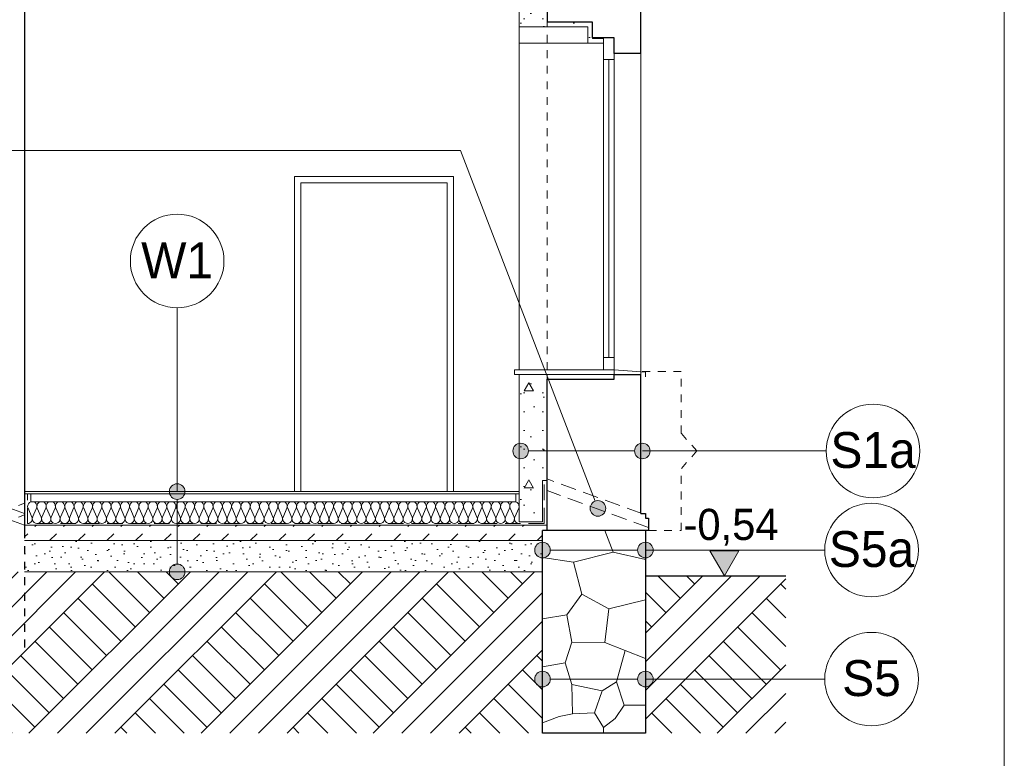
# Model space of a CAD drawing. Extents: x -396299 to -11759, y -15022 to 18278.
# Tile 69 of 205: x -227333 to -221022, y -5163 to -426. Entities that reach past the tile are written whole.
import ezdxf

# ---------------------------------------------------------------- set-up
doc = ezdxf.new("R2010")
doc.units = 0
doc.header["$MEASUREMENT"] = 0
doc.linetypes.add('Hidden Line', pattern=[100, 50, -50])
doc.linetypes.add('Krawędzie ukryte', pattern=[150, 100, -50])
for name, color, linetype in [('Arch ocieplenie', 7, 'Continuous'), ('Arch opisy', 7, 'Continuous'), ('Arch wymiary', 7, 'Continuous')]:
    doc.layers.add(name, color=color, linetype=linetype)
for name, color, linetype, lineweight in [('Arch ocieplenie_Nr_Pióra__21', 7, 'Continuous', 13), ('Arch opisy_Nr_Pióra__1', 7, 'Continuous', 25), ('Arch opisy_Nr_Pióra__21', 7, 'Continuous', 13), ('Arch stropy_Nr_Pióra__21', 7, 'Continuous', 13), ('Arch stropy_Nr_Pióra__6', 7, 'Continuous', 13), ('ARCH TABELA_Nr_Pióra__21', 7, 'Continuous', 13), ('Arch wymiary_Nr_Pióra__21', 7, 'Continuous', 13), ('INWENT TEREN_Nr_Pióra__1', 7, 'Continuous', 25), ('INWENT. DRZWI_Nr_Pióra__21', 7, 'Continuous', 13), ('INWENT. OKNA_Nr_Pióra__21', 7, 'Continuous', 13), ('INWENT.ŚCIANY_Nr_Pióra__1', 7, 'Continuous', 25), ('INWENT.ŚCIANY_Nr_Pióra__21', 7, 'Continuous', 13)]:
    doc.layers.add(name, color=color, linetype=linetype, lineweight=lineweight)
for name, color, linetype, lineweight, true_color in [('Arch ocieplenie_Nr_Pióra__9', 7, 'Continuous', 13, 0x3dad99), ('Arch opisy_Nr_Pióra__3', 7, 'Continuous', 20, 0xff6600), ('Arch wyburzenia_Nr_Pióra__2', 7, 'Continuous', 13, 0x7f7f7f), ('arch wypelnienia_Nr_Pióra__2', 7, 'Continuous', 13, 0x7f7f7f), ('INWENT.ŚCIANY_Nr_Pióra__2', 7, 'Continuous', 13, 0x7f7f7f)]:
    doc.layers.add(name, color=color, linetype=linetype, lineweight=lineweight, true_color=true_color)
doc.styles.add('GENERATED_STYLE_1', font='txt')
doc.styles.add('GENERATED_STYLE_3', font='txt')
pattern_1 = [(45, (0, 0), (-275.77163, 275.77163), []), (45, (-91.9, 91.9), (-551.5433, 551.5433), []), (45, (-183.85, 183.85), (-551.5433, 551.5433), []), (135, (-275.77, 275.77), (91.92388, 91.92388), [390, -390])]
pattern_2 = [(0, (0, 0), (0, 623.5383), [60, -300]), (0, (180, 311.8), (0, 623.5383), [60, -300]), (60, (0, 0), (-540, 311.7692), [60, -300]), (60, (360, 0), (-540, 311.7692), [60, -300]), (120, (60, 0), (540, 311.7692), [60, -300]), (120, (420, 0), (540, 311.7692), [60, -300]), (0, (0, 60), (0, 120.000005), [0, -120.000005, 0, -180.00001]), (45, (60, 60), (-84.85282, 84.85282), [0, -90.000004, 0, -150.000006])]

# ---------------------------------------------------------------- blocks, each defined once
blk = doc.blocks.new('Ściana_11', base_point=(-223661.9, -471.8))
at = {"layer": 'Arch ocieplenie_Nr_Pióra__21', "linetype": 'Continuous'}
h = blk.add_hatch(dxfattribs=at)
h.set_pattern_fill('Structural_Concrete', color=256, style=0, pattern_type=2)
h.set_pattern_definition(pattern_2)
h.paths.add_polyline_path([(-223691.9, -471.8), (-223691.9, -576.7), (-223661.9, -546.7), (-223661.9, -441.8)], flags=0)
for p, q in [((-223691.9, -471.8), (-223691.9, -576.7)), ((-223661.9, -546.7), (-223661.9, -441.8))]:
    blk.add_line(p, q, dxfattribs=at)
blk = doc.blocks.new('Ściana_12', base_point=(-224131.9, -471.8))
at = {"layer": 'Arch ocieplenie_Nr_Pióra__21', "linetype": 'Continuous'}
h = blk.add_hatch(dxfattribs=at)
h.set_pattern_fill('Structural_Concrete', color=256, style=0, pattern_type=2)
h.set_pattern_definition(pattern_2)
h.paths.add_polyline_path([(-224131.9, -471.8), (-223691.9, -471.8), (-223661.9, -441.8), (-223951.9, -441.8)], flags=0)
for p, q in [((-224131.9, -471.8), (-223691.9, -471.8)), ((-223661.9, -441.8), (-223951.9, -441.8))]:
    blk.add_line(p, q, dxfattribs=at)
blk = doc.blocks.new('Ściana_13', base_point=(-223661.9, -576.7))
at = {"layer": 'Arch ocieplenie_Nr_Pióra__21', "linetype": 'Continuous'}
h = blk.add_hatch(dxfattribs=at)
h.set_pattern_fill('Structural_Concrete', color=256, style=0, pattern_type=2)
h.set_pattern_definition(pattern_2)
h.paths.add_polyline_path([(-223691.9, -576.7), (-223591.9, -576.7), (-223591.9, -546.7), (-223661.9, -546.7)], flags=0)
for p, q in [((-223591.9, -546.7), (-223661.9, -546.7)), ((-223591.9, -576.7), (-223591.9, -546.7)), ((-223691.9, -576.7), (-223591.9, -576.7))]:
    blk.add_line(p, q, dxfattribs=at)
blk = doc.blocks.new('Ściana_14', base_point=(-224131.9, 343.2))
at = {"layer": 'Arch ocieplenie_Nr_Pióra__21', "linetype": 'Continuous'}
h = blk.add_hatch(dxfattribs=at)
h.set_pattern_fill('Structural_Concrete', color=256, style=0, pattern_type=2)
h.set_pattern_definition(pattern_2)
h.paths.add_polyline_path([(-224131.9, 303.2), (-224131.9, -471.8), (-223951.9, -441.8), (-223951.9, 303.2)], flags=0)
for p, q in [((-224131.9, 303.2), (-224131.9, -471.8)), ((-223951.9, -441.8), (-223951.9, 303.2))]:
    blk.add_line(p, q, dxfattribs=at)
blk = doc.blocks.new('Ściana_16', base_point=(-223521.9, -2731.8))
at = {"layer": 'Arch ocieplenie_Nr_Pióra__21', "linetype": 'Continuous'}
h = blk.add_hatch(dxfattribs=at)
h.set_pattern_fill('Structural_Concrete', color=256, style=0, pattern_type=2)
h.set_pattern_definition(pattern_2)
h.paths.add_polyline_path([(-223521.9, -2701.8), (-223951.9, -2701.8), (-223951.9, -2731.8), (-223521.9, -2731.8)], flags=0)
for p, q in [((-223521.9, -2701.8), (-223951.9, -2701.8)), ((-223951.9, -2701.8), (-223951.9, -2731.8)), ((-223521.9, -2731.8), (-223521.9, -2701.8)), ((-223951.9, -2731.8), (-223521.9, -2731.8))]:
    blk.add_line(p, q, dxfattribs=at)
blk = doc.blocks.new('Ściana_17', base_point=(-224131.9, -2701.8))
at = {"layer": 'Arch ocieplenie_Nr_Pióra__21', "linetype": 'Continuous'}
h = blk.add_hatch(dxfattribs=at)
h.set_pattern_fill('Structural_Concrete', color=256, style=0, pattern_type=2)
h.set_pattern_definition(pattern_2)
h.paths.add_polyline_path([(-224131.9, -2701.8), (-224131.9, -3380.3), (-223951.9, -3380.3), (-223951.9, -2701.8)], flags=0)
for p, q in [((-224131.9, -2701.8), (-224131.9, -3380.3)), ((-223951.9, -2701.8), (-224131.9, -2701.8)), ((-223951.9, -3380.3), (-223951.9, -2701.8)), ((-223981.9, -3380.3), (-223951.9, -3380.3))]:
    blk.add_line(p, q, dxfattribs=at)
blk = doc.blocks.new('Ściana_18', base_point=(-224131.9, -3380.3))
at = {"layer": 'Arch ocieplenie_Nr_Pióra__21', "linetype": 'Continuous'}
h = blk.add_hatch(dxfattribs=at)
h.set_pattern_fill('Structural_Concrete', color=256, style=0, pattern_type=2)
h.set_pattern_definition(pattern_2)
h.paths.add_polyline_path([(-224131.9, -3380.3), (-224131.9, -3646.8), (-223981.9, -3646.8), (-223981.9, -3380.3)], flags=0)
for p, q in [((-224131.9, -3380.3), (-224131.9, -3646.8)), ((-223981.9, -3646.8), (-223981.9, -3380.3)), ((-224131.9, -3646.8), (-223981.9, -3646.8))]:
    blk.add_line(p, q, dxfattribs=at)
blk = doc.blocks.new('Izolacja cieplna 14_101', base_point=(-224131.9, -3656.8))
at = {"layer": 'Arch ocieplenie_Nr_Pióra__9', "linetype": 'Continuous'}
for p, q in [((-227254.7, -3615.1), (-227279.4, -3558.5)), ((-227224.9, -3558.5), (-227249.7, -3615.1)), ((-227195.2, -3615.1), (-227219.9, -3558.5)), ((-227165.5, -3558.5), (-227190.2, -3615.1)), ((-227135.8, -3615.1), (-227160.5, -3558.5)), ((-227106.1, -3558.5), (-227130.8, -3615.1)), ((-227076.4, -3615.1), (-227101.1, -3558.5)), ((-227046.6, -3558.5), (-227071.4, -3615.1)), ((-227016.9, -3615.1), (-227041.6, -3558.5)), ((-226987.2, -3558.5), (-227011.9, -3615.1)), ((-226957.5, -3615.1), (-226982.2, -3558.5)), ((-226927.8, -3558.5), (-226952.5, -3615.1)), ((-226898.1, -3615.1), (-226922.8, -3558.5)), ((-226868.3, -3558.5), (-226893.1, -3615.1)), ((-226838.6, -3615.1), (-226863.3, -3558.5)), ((-226808.9, -3558.5), (-226833.6, -3615.1)), ((-226779.2, -3615.1), (-226803.9, -3558.5)), ((-226749.5, -3558.5), (-226774.2, -3615.1)), ((-226719.8, -3615.1), (-226744.5, -3558.5)), ((-226690, -3558.5), (-226714.8, -3615.1)), ((-226660.3, -3615.1), (-226685, -3558.5)), ((-226630.6, -3558.5), (-226655.3, -3615.1)), ((-226600.9, -3615.1), (-226625.6, -3558.5)), ((-226571.2, -3558.5), (-226595.9, -3615.1)), ((-226541.5, -3615.1), (-226566.2, -3558.5)), ((-226511.7, -3558.5), (-226536.5, -3615.1)), ((-226482, -3615.1), (-226506.7, -3558.5)), ((-226452.3, -3558.5), (-226477, -3615.1)), ((-226422.6, -3615.1), (-226447.3, -3558.5)), ((-226392.9, -3558.5), (-226417.6, -3615.1)), ((-226363.1, -3615.1), (-226387.9, -3558.5)), ((-226333.4, -3558.5), (-226358.2, -3615.1)), ((-226303.7, -3615.1), (-226328.4, -3558.5)), ((-226274, -3558.5), (-226298.7, -3615.1)), ((-226244.3, -3615.1), (-226269, -3558.5)), ((-226214.6, -3558.5), (-226239.3, -3615.1)), ((-226184.8, -3615.1), (-226209.6, -3558.5)), ((-226155.1, -3558.5), (-226179.9, -3615.1)), ((-226125.4, -3615.1), (-226150.1, -3558.5)), ((-226095.7, -3558.5), (-226120.4, -3615.1)), ((-226066, -3615.1), (-226090.7, -3558.5)), ((-226036.3, -3558.5), (-226061, -3615.1)), ((-226006.5, -3615.1), (-226031.3, -3558.5)), ((-225976.8, -3558.5), (-226001.6, -3615.1)), ((-225947.1, -3615.1), (-225971.8, -3558.5)), ((-225917.4, -3558.5), (-225942.1, -3615.1)), ((-225887.7, -3615.1), (-225912.4, -3558.5)), ((-225858, -3558.5), (-225882.7, -3615.1)), ((-225828.2, -3615.1), (-225853, -3558.5)), ((-225798.5, -3558.5), (-225823.3, -3615.1)), ((-225768.8, -3615.1), (-225793.5, -3558.5)), ((-225739.1, -3558.5), (-225763.8, -3615.1)), ((-225709.4, -3615.1), (-225734.1, -3558.5)), ((-225679.7, -3558.5), (-225704.4, -3615.1)), ((-225649.9, -3615.1), (-225674.7, -3558.5)), ((-225620.2, -3558.5), (-225644.9, -3615.1)), ((-225590.5, -3615.1), (-225615.2, -3558.5)), ((-225560.8, -3558.5), (-225585.5, -3615.1)), ((-225531.1, -3615.1), (-225555.8, -3558.5)), ((-225501.4, -3558.5), (-225526.1, -3615.1)), ((-225471.6, -3615.1), (-225496.4, -3558.5)), ((-225441.9, -3558.5), (-225466.6, -3615.1)), ((-225412.2, -3615.1), (-225436.9, -3558.5)), ((-225382.5, -3558.5), (-225407.2, -3615.1)), ((-225352.8, -3615.1), (-225377.5, -3558.5)), ((-225323.1, -3558.5), (-225347.8, -3615.1)), ((-225293.3, -3615.1), (-225318.1, -3558.5)), ((-225263.6, -3558.5), (-225288.3, -3615.1)), ((-225233.9, -3615.1), (-225258.6, -3558.5)), ((-225204.2, -3558.5), (-225228.9, -3615.1)), ((-225174.5, -3615.1), (-225199.2, -3558.5)), ((-225144.8, -3558.5), (-225169.5, -3615.1)), ((-225115, -3615.1), (-225139.8, -3558.5)), ((-225085.3, -3558.5), (-225110, -3615.1)), ((-225055.6, -3615.1), (-225080.3, -3558.5)), ((-225025.9, -3558.5), (-225050.6, -3615.1)), ((-224996.2, -3615.1), (-225020.9, -3558.5)), ((-224966.5, -3558.5), (-224991.2, -3615.1)), ((-224936.7, -3615.1), (-224961.5, -3558.5)), ((-224907, -3558.5), (-224931.7, -3615.1)), ((-224877.3, -3615.1), (-224902, -3558.5)), ((-224847.6, -3558.5), (-224872.3, -3615.1)), ((-224817.9, -3615.1), (-224842.6, -3558.5)), ((-224788.1, -3558.5), (-224812.9, -3615.1)), ((-224758.4, -3615.1), (-224783.2, -3558.5)), ((-224728.7, -3558.5), (-224753.4, -3615.1)), ((-224699, -3615.1), (-224723.7, -3558.5)), ((-224669.3, -3558.5), (-224694, -3615.1)), ((-224639.6, -3615.1), (-224664.3, -3558.5)), ((-224609.8, -3558.5), (-224634.6, -3615.1)), ((-224580.1, -3615.1), (-224604.9, -3558.5)), ((-224550.4, -3558.5), (-224575.1, -3615.1)), ((-224520.7, -3615.1), (-224545.4, -3558.5)), ((-224491, -3558.5), (-224515.7, -3615.1)), ((-224461.3, -3615.1), (-224486, -3558.5)), ((-224431.5, -3558.5), (-224456.3, -3615.1)), ((-224401.8, -3615.1), (-224426.6, -3558.5)), ((-224372.1, -3558.5), (-224396.8, -3615.1)), ((-224342.4, -3615.1), (-224367.1, -3558.5)), ((-224312.7, -3558.5), (-224337.4, -3615.1)), ((-224283, -3615.1), (-224307.7, -3558.5)), ((-224253.2, -3558.5), (-224278, -3615.1)), ((-224223.5, -3615.1), (-224248.2, -3558.5)), ((-224193.8, -3558.5), (-224218.5, -3615.1)), ((-224164.1, -3615.1), (-224188.8, -3558.5)), ((-224134.4, -3558.5), (-224159.1, -3615.1))]:
    blk.add_line(p, q, dxfattribs=at)
for centre, start_param, end_param in [((-227252.2, -3546.6), 1.158003, 5.125183), ((-227192.7, -3546.6), 1.158003, 5.125183), ((-227133.3, -3546.6), 1.158003, 5.125183), ((-227073.9, -3546.6), 1.158003, 5.125183), ((-227014.4, -3546.6), 1.158003, 5.125183), ((-226955, -3546.6), 1.158003, 5.125183), ((-226895.6, -3546.6), 1.158003, 5.125183), ((-226836.1, -3546.6), 1.158003, 5.125183), ((-226776.7, -3546.6), 1.158003, 5.125183), ((-226717.3, -3546.6), 1.158003, 5.125183), ((-226657.8, -3546.6), 1.158003, 5.125183), ((-226598.4, -3546.6), 1.158003, 5.125183), ((-226539, -3546.6), 1.158003, 5.125183), ((-226479.5, -3546.6), 1.158003, 5.125183), ((-226420.1, -3546.6), 1.158003, 5.125183), ((-226360.7, -3546.6), 1.158003, 5.125183), ((-226301.2, -3546.6), 1.158003, 5.125183), ((-226241.8, -3546.6), 1.158003, 5.125183), ((-226182.4, -3546.6), 1.158003, 5.125183), ((-226122.9, -3546.6), 1.158003, 5.125183), ((-226063.5, -3546.6), 1.158003, 5.125183), ((-226004, -3546.6), 1.158003, 5.125183), ((-225944.6, -3546.6), 1.158003, 5.125183), ((-225885.2, -3546.6), 1.158003, 5.125183), ((-225825.7, -3546.6), 1.158003, 5.125183), ((-225766.3, -3546.6), 1.158003, 5.125183), ((-225706.9, -3546.6), 1.158003, 5.125183), ((-225647.4, -3546.6), 1.158003, 5.125183), ((-225588, -3546.6), 1.158003, 5.125183), ((-225528.6, -3546.6), 1.158003, 5.125183), ((-225469.1, -3546.6), 1.158003, 5.125183), ((-225409.7, -3546.6), 1.158003, 5.125183), ((-225350.3, -3546.6), 1.158003, 5.125183), ((-225290.8, -3546.6), 1.158003, 5.125183), ((-225231.4, -3546.6), 1.158003, 5.125183), ((-225172, -3546.6), 1.158003, 5.125183), ((-225112.5, -3546.6), 1.158003, 5.125183), ((-225053.1, -3546.6), 1.158003, 5.125183), ((-224993.7, -3546.6), 1.158003, 5.125183), ((-224934.2, -3546.6), 1.158003, 5.125183), ((-224874.8, -3546.6), 1.158003, 5.125183), ((-224815.4, -3546.6), 1.158003, 5.125183), ((-224755.9, -3546.6), 1.158003, 5.125183), ((-224696.5, -3546.6), 1.158003, 5.125183), ((-224637.1, -3546.6), 1.158003, 5.125183), ((-224577.6, -3546.6), 1.158003, 5.125183), ((-224518.2, -3546.6), 1.158003, 5.125183), ((-224458.8, -3546.6), 1.158003, 5.125183), ((-224399.3, -3546.6), 1.158003, 5.125183), ((-224339.9, -3546.6), 1.158003, 5.125183), ((-224280.5, -3546.6), 1.158003, 5.125183), ((-224221, -3546.6), 1.158003, 5.125183), ((-224161.6, -3546.6), 1.158003, 5.125183), ((-227281.9, -3627), 0, 1.983589), ((-227222.4, -3627), 4.299595, 8.266774), ((-227163, -3627), 4.299595, 8.266774), ((-227103.6, -3627), 4.299595, 8.266774), ((-227044.1, -3627), 4.299595, 8.266774), ((-226984.7, -3627), 4.299595, 8.266774), ((-226925.3, -3627), 4.299595, 8.266774), ((-226865.8, -3627), 4.299595, 8.266774), ((-226806.4, -3627), 4.299595, 8.266774), ((-226747, -3627), 4.299595, 8.266774), ((-226687.5, -3627), 4.299595, 8.266774), ((-226628.1, -3627), 4.299595, 8.266774), ((-226568.7, -3627), 4.299595, 8.266774), ((-226509.2, -3627), 4.299595, 8.266774), ((-226449.8, -3627), 4.299595, 8.266774), ((-226390.4, -3627), 4.299595, 8.266774), ((-226330.9, -3627), 4.299595, 8.266774), ((-226271.5, -3627), 4.299595, 8.266774), ((-226212.1, -3627), 4.299595, 8.266774), ((-226152.6, -3627), 4.299595, 8.266774), ((-226093.2, -3627), 4.299595, 8.266774), ((-226033.8, -3627), 4.299595, 8.266774), ((-225974.3, -3627), 4.299595, 8.266774), ((-225914.9, -3627), 4.299595, 8.266774), ((-225855.5, -3627), 4.299595, 8.266774), ((-225796, -3627), 4.299595, 8.266774), ((-225736.6, -3627), 4.299595, 8.266774), ((-225677.2, -3627), 4.299595, 8.266774), ((-225617.7, -3627), 4.299595, 8.266774), ((-225558.3, -3627), 4.299595, 8.266774), ((-225498.9, -3627), 4.299595, 8.266774), ((-225439.4, -3627), 4.299595, 8.266774), ((-225380, -3627), 4.299595, 8.266774), ((-225320.6, -3627), 4.299595, 8.266774), ((-225261.1, -3627), 4.299595, 8.266774), ((-225201.7, -3627), 4.299595, 8.266774), ((-225142.3, -3627), 4.299595, 8.266774), ((-225082.8, -3627), 4.299595, 8.266774), ((-225023.4, -3627), 4.299595, 8.266774), ((-224964, -3627), 4.299595, 8.266774), ((-224904.5, -3627), 4.299595, 8.266774), ((-224845.1, -3627), 4.299595, 8.266774), ((-224785.7, -3627), 4.299595, 8.266774), ((-224726.2, -3627), 4.299595, 8.266774), ((-224666.8, -3627), 4.299595, 8.266774), ((-224607.3, -3627), 4.299595, 8.266774), ((-224547.9, -3627), 4.299595, 8.266774), ((-224488.5, -3627), 4.299595, 8.266774), ((-224429, -3627), 4.299595, 8.266774), ((-224369.6, -3627), 4.299595, 8.266774), ((-224310.2, -3627), 4.299595, 8.266774), ((-224250.7, -3627), 4.299595, 8.266774), ((-224191.3, -3627), 4.299595, 8.266774), ((-224131.9, -3627), 4.299596, 6.283185)]:
    blk.add_ellipse(centre, major_axis=(0, -29.8), ratio=0.998055, start_param=start_param, end_param=end_param, dxfattribs=at)
blk = doc.blocks.new('Linia_33', base_point=(-224121.9, -3191.8))
at = {"layer": 'Arch opisy_Nr_Pióra__21', "linetype": 'Continuous'}
for points in [[(-224071.9, -3191.8), (-224075.7, -3172.7), (-224086.5, -3156.5), (-224102.7, -3145.6), (-224121.9, -3141.8), (-224141, -3145.6), (-224157.2, -3156.5), (-224168.1, -3172.7), (-224171.9, -3191.8), (-224168.1, -3211), (-224157.2, -3227.2), (-224141, -3238), (-224121.9, -3241.8), (-224102.7, -3238), (-224086.5, -3227.2), (-224075.7, -3211)], [(-223291.9, -3191.8), (-223295.7, -3172.7), (-223306.5, -3156.5), (-223322.7, -3145.6), (-223341.9, -3141.8), (-223361, -3145.6), (-223377.2, -3156.5), (-223388.1, -3172.7), (-223391.9, -3191.8), (-223388.1, -3211), (-223377.2, -3227.2), (-223361, -3238), (-223341.9, -3241.8), (-223322.7, -3238), (-223306.5, -3227.2), (-223295.7, -3211)]]:
    blk.add_hatch(color=256, dxfattribs=at).paths.add_polyline_path(points, flags=0)
blk.add_line((-224071.9, -3191.8), (-223391.9, -3191.8), dxfattribs=at)
for centre in [(-224121.9, -3191.8), (-223341.9, -3191.8)]:
    blk.add_circle(centre, 50, dxfattribs=at)
blk = doc.blocks.new('Linia_34', base_point=(-223341.9, -3191.8))
at = {"layer": 'Arch opisy_Nr_Pióra__21', "linetype": 'Continuous'}
blk.add_line((-223341.9, -3191.8), (-222162.9, -3191.8), dxfattribs=at)
blk.add_circle((-221862.9, -3191.8), 300, dxfattribs=at)
blk = doc.blocks.new('Linia_71', base_point=(-226323.6, -3966.8))
at = {"layer": 'Arch opisy_Nr_Pióra__21', "linetype": 'Continuous'}
for points in [[(-226273.6, -3451.8), (-226277.4, -3432.7), (-226288.3, -3416.5), (-226304.5, -3405.6), (-226323.6, -3401.8), (-226342.7, -3405.6), (-226359, -3416.5), (-226369.8, -3432.7), (-226373.6, -3451.8), (-226369.8, -3471), (-226359, -3487.2), (-226342.7, -3498), (-226323.6, -3501.8), (-226304.5, -3498), (-226288.3, -3487.2), (-226277.4, -3471)], [(-226273.6, -3966.8), (-226277.4, -3947.7), (-226288.3, -3931.5), (-226304.5, -3920.6), (-226323.6, -3916.8), (-226342.7, -3920.6), (-226359, -3931.5), (-226369.8, -3947.7), (-226373.6, -3966.8), (-226369.8, -3986), (-226359, -4002.2), (-226342.7, -4013), (-226323.6, -4016.8), (-226304.5, -4013), (-226288.3, -4002.2), (-226277.4, -3986)]]:
    blk.add_hatch(color=256, dxfattribs=at).paths.add_polyline_path(points, flags=0)
blk.add_line((-226323.6, -3916.8), (-226323.6, -3501.8), dxfattribs=at)
for centre in [(-226323.6, -3451.8), (-226323.6, -3966.8)]:
    blk.add_circle(centre, 50, dxfattribs=at)
blk = doc.blocks.new('Linia_72', base_point=(-226323.6, -3451.8))
at = {"layer": 'Arch opisy_Nr_Pióra__21', "linetype": 'Continuous'}
blk.add_line((-226323.6, -3451.8), (-226323.6, -2272.8), dxfattribs=at)
blk.add_circle((-226323.6, -1972.8), 300, dxfattribs=at)
blk = doc.blocks.new('Linia_95', base_point=(-223981.9, -4654.8))
at = {"layer": 'Arch opisy_Nr_Pióra__21', "linetype": 'Continuous'}
for points in [[(-223931.9, -4654.8), (-223935.7, -4635.7), (-223946.5, -4619.5), (-223962.7, -4608.6), (-223981.9, -4604.8), (-224001, -4608.6), (-224017.2, -4619.5), (-224028.1, -4635.7), (-224031.9, -4654.8), (-224028.1, -4673.9), (-224017.2, -4690.2), (-224001, -4701), (-223981.9, -4704.8), (-223962.7, -4701), (-223946.5, -4690.2), (-223935.7, -4673.9)], [(-223271.9, -4654.8), (-223275.7, -4635.7), (-223286.5, -4619.5), (-223302.7, -4608.6), (-223321.9, -4604.8), (-223341, -4608.6), (-223357.2, -4619.5), (-223368.1, -4635.7), (-223371.9, -4654.8), (-223368.1, -4673.9), (-223357.2, -4690.2), (-223341, -4701), (-223321.9, -4704.8), (-223302.7, -4701), (-223286.5, -4690.2), (-223275.7, -4673.9)]]:
    blk.add_hatch(color=256, dxfattribs=at).paths.add_polyline_path(points, flags=0)
blk.add_line((-223931.9, -4654.8), (-223371.9, -4654.8), dxfattribs=at)
for centre in [(-223981.9, -4654.8), (-223321.9, -4654.8)]:
    blk.add_circle(centre, 50, dxfattribs=at)
blk = doc.blocks.new('Linia_96', base_point=(-223321.9, -4654.8))
at = {"layer": 'Arch opisy_Nr_Pióra__21', "linetype": 'Continuous'}
blk.add_line((-223321.9, -4654.8), (-222172.9, -4654.8), dxfattribs=at)
blk.add_circle((-221872.9, -4654.8), 300, dxfattribs=at)
blk = doc.blocks.new('Linia_118', base_point=(-223981.9, -3827.1))
at = {"layer": 'Arch opisy_Nr_Pióra__21', "linetype": 'Continuous'}
for points in [[(-223931.9, -3827.1), (-223935.7, -3808), (-223946.5, -3791.8), (-223962.7, -3780.9), (-223981.9, -3777.1), (-224001, -3780.9), (-224017.2, -3791.8), (-224028.1, -3808), (-224031.9, -3827.1), (-224028.1, -3846.3), (-224017.2, -3862.5), (-224001, -3873.3), (-223981.9, -3877.1), (-223962.7, -3873.3), (-223946.5, -3862.5), (-223935.7, -3846.3)], [(-223271.9, -3827.1), (-223275.7, -3808), (-223286.5, -3791.8), (-223302.7, -3780.9), (-223321.9, -3777.1), (-223341, -3780.9), (-223357.2, -3791.8), (-223368.1, -3808), (-223371.9, -3827.1), (-223368.1, -3846.3), (-223357.2, -3862.5), (-223341, -3873.3), (-223321.9, -3877.1), (-223302.7, -3873.3), (-223286.5, -3862.5), (-223275.7, -3846.3)]]:
    blk.add_hatch(color=256, dxfattribs=at).paths.add_polyline_path(points, flags=0)
blk.add_line((-223931.9, -3827.1), (-223371.9, -3827.1), dxfattribs=at)
for centre in [(-223981.9, -3827.1), (-223321.9, -3827.1)]:
    blk.add_circle(centre, 50, dxfattribs=at)
blk = doc.blocks.new('Linia_119', base_point=(-223321.9, -3827.1))
at = {"layer": 'Arch opisy_Nr_Pióra__21', "linetype": 'Continuous'}
blk.add_line((-223321.9, -3827.1), (-222172.9, -3827.1), dxfattribs=at)
blk.add_circle((-221872.9, -3827.1), 300, dxfattribs=at)
blk = doc.blocks.new('Wymiary_10', base_point=(-222815.6, -3991.8))
at = {"layer": 'Arch wymiary_Nr_Pióra__21', "linetype": 'Continuous'}
blk.add_hatch(color=256, dxfattribs=at).paths.add_polyline_path([(-222815.6, -3991.8), (-222908.4, -3831.8), (-222722.8, -3831.8)], flags=0)
for p, q in [((-222815.6, -3991.8), (-222908.4, -3831.8)), ((-222908.4, -3831.8), (-222722.8, -3831.8)), ((-222722.8, -3831.8), (-222815.6, -3991.8)), ((-222815.6, -3991.8), (-222935.6, -3991.8)), ((-222815.6, -3991.8), (-222695.6, -3991.8))]:
    blk.add_line(p, q, dxfattribs=at)
at = {"layer": 'Arch wymiary_Nr_Pióra__21', "insert": (-223078.2, -3799.8), "char_height": 200, "attachment_point": 7, "style": 'GENERATED_STYLE_1'}
blk.add_mtext('{-0,54}', dxfattribs=at)
blk = doc.blocks.new('Linia_203', base_point=(-223626.9, -3560))
at = {"layer": 'Arch opisy_Nr_Pióra__3', "linetype": 'Continuous'}
blk.add_hatch(color=256, dxfattribs=at).paths.add_polyline_path([(-223576.9, -3560), (-223580.7, -3540.9), (-223591.5, -3524.7), (-223607.7, -3513.8), (-223626.9, -3510), (-223646, -3513.8), (-223662.2, -3524.7), (-223673.1, -3540.9), (-223676.9, -3560), (-223673.1, -3579.2), (-223662.2, -3595.4), (-223646, -3606.2), (-223626.9, -3610), (-223607.7, -3606.2), (-223591.5, -3595.4), (-223580.7, -3579.2)], flags=0)
blk.add_line((-223644.8, -3513.3), (-224508.1, -1264.1), dxfattribs=at)
blk.add_circle((-223626.9, -3560), 50, dxfattribs=at)

msp = doc.modelspace()

# ---------------------------------------------------------------- hatches: boundary and pattern name
at = {"layer": 'Arch wyburzenia_Nr_Pióra__2', "linetype": 'Continuous'}
h = msp.add_hatch(dxfattribs=at)
h.set_pattern_fill('Dashed', color=256, style=0, pattern_type=2)
h.set_pattern_definition([(45, (0, 0), (-183.84776, 183.84776), [195, -65]), (45, (1e-14, 183.85), (-183.84776, 183.84776), [195, -65])])
h.paths.add_polyline_path([(-223951.9, -3666.8), (-223951.9, -3701.8), (-223981.9, -3701.8), (-223981.9, -3766.8), (-227301.9, -3766.8), (-227301.9, -3666.8), (-223981.9, -3666.8)], flags=0)
at = {"layer": 'arch wypelnienia_Nr_Pióra__2', "linetype": 'Continuous'}
h = msp.add_hatch(dxfattribs=at)
h.set_pattern_fill('Cut_Stone', color=256, style=0, pattern_type=2)
h.set_pattern_definition([(45, (0, 200), (-63.63961, 63.63961), [0, -60, 0, -90]), (110, (200, 200), (84.572336, 30.781813), [0, -44, 0, -76])])
h.paths.add_polyline_path([(-227301.9, -3766.8), (-227301.9, -3966.8), (-223981.9, -3966.8), (-223981.9, -3766.8)], flags=0)
h = msp.add_hatch(dxfattribs=at)
h.set_pattern_fill('Earth', color=256, style=0, pattern_type=2)
h.set_pattern_definition(pattern_1)
h.paths.add_polyline_path([(-223981.9, -5001.8), (-230091.9, -5001.8), (-230091.9, -3966.8), (-223981.9, -3966.8)], flags=0)
h = msp.add_hatch(dxfattribs=at)
h.set_pattern_fill('Earth', color=256, style=0, pattern_type=2)
h.set_pattern_definition(pattern_1)
h.paths.add_polyline_path([(-223321.9, -5001.8), (-222421.9, -5001.8), (-222421.9, -3991.8), (-223321.9, -3991.8)], flags=0)

# ---------------------------------------------------------------- linework, layer by layer
at = {"layer": 'Arch ocieplenie_Nr_Pióra__21', "linetype": 'Continuous'}
for p, q in [((-224131.9, -471.8), (-224131.9, -2671.8)), ((-224131.9, -576.7), (-223691.9, -576.7))]:
    msp.add_line(p, q, dxfattribs=at)
at = {"layer": 'Arch opisy_Nr_Pióra__3', "linetype": 'Continuous'}
msp.add_line((-224508.1, -1264.1), (-231893.7, -1264.1), dxfattribs=at)
at = {"layer": 'Arch opisy_Nr_Pióra__3', "linetype": 'Hidden Line'}
for p, q in [((-223092.2, -2681.8), (-223351.9, -2681.8)), ((-223092.2, -3079.1), (-223092.2, -2681.8)), ((-222992.2, -3191.8), (-223092.2, -3079.1)), ((-222992.2, -3191.8), (-223092.2, -3304.5)), ((-223092.2, -3701.8), (-223092.2, -3304.5)), ((-223301.9, -3701.8), (-223092.2, -3701.8))]:
    msp.add_line(p, q, dxfattribs=at)
at = {"layer": 'Arch stropy_Nr_Pióra__21', "linetype": 'Krawędzie ukryte'}
for p, q in [((-223971.9, -3656.8), (-223971.9, -3380.3)), ((-223345.7, -3591.8), (-223951.9, -3371.2)), ((-227281.9, -3656.8), (-227281.9, -3466.8)), ((-223301.9, -3681.8), (-223951.9, -3445.2)), ((-227301.9, -3592.8), (-227481.9, -3527.3)), ((-227481.9, -3592.8), (-227301.9, -3527.3)), ((-227301.9, -3666.8), (-227481.9, -3601.3)), ((-227481.9, -3666.8), (-227301.9, -3601.3)), ((-223971.9, -3656.8), (-227281.9, -3656.8))]:
    msp.add_line(p, q, dxfattribs=at)
at = {"layer": 'Arch stropy_Nr_Pióra__6', "linetype": 'Continuous'}
for p, q in [((-224131.9, -3451.8), (-227301.9, -3451.8)), ((-224131.9, -3466.8), (-227301.9, -3466.8)), ((-227261.9, -3516.8), (-227261.9, -3466.8)), ((-224151.9, -3516.8), (-224151.9, -3466.8)), ((-224151.9, -3516.8), (-227261.9, -3516.8)), ((-223951.9, -3666.8), (-227301.9, -3666.8)), ((-223981.9, -3766.8), (-227301.9, -3766.8)), ((-223981.9, -3966.8), (-227301.9, -3966.8))]:
    msp.add_line(p, q, dxfattribs=at)
at = {"layer": 'ARCH TABELA_Nr_Pióra__21', "linetype": 'Continuous'}
msp.add_line((-221021.9, 17678.4), (-221021.9, -12021.6), dxfattribs=at)
at = {"layer": 'INWENT TEREN_Nr_Pióra__1', "linetype": 'Continuous'}
msp.add_line((-223321.9, -3991.8), (-222421.9, -3991.8), dxfattribs=at)
at = {"layer": 'INWENT. DRZWI_Nr_Pióra__21', "linetype": 'Continuous'}
for p, q in [((-225571.9, -1431.8), (-224551.9, -1431.8)), ((-225571.9, -1431.8), (-225571.9, -3451.8)), ((-224551.9, -1431.8), (-224551.9, -3451.8)), ((-225531.9, -1471.8), (-225531.9, -3451.8)), ((-225531.9, -1471.8), (-224591.9, -1471.8)), ((-224591.9, -1471.8), (-224591.9, -3451.8))]:
    msp.add_line(p, q, dxfattribs=at)
at = {"layer": 'INWENT. OKNA_Nr_Pióra__21', "linetype": 'Continuous'}
for p, q in [((-223591.9, -2671.8), (-223591.9, -541.8)), ((-223591.9, -541.8), (-223521.9, -541.8)), ((-223521.9, -541.8), (-223521.9, -2671.8)), ((-223591.9, -681.8), (-223521.9, -681.8)), ((-223556.9, -681.8), (-223556.9, -2591.8)), ((-223591.9, -2591.8), (-223521.9, -2591.8)), ((-223521.9, -2671.8), (-224161.9, -2671.8)), ((-224161.9, -2671.8), (-224161.9, -2701.8)), ((-224161.9, -2701.8), (-224131.9, -2701.8)), ((-223521.9, -2671.8), (-223321.9, -2686.8)), ((-223521.9, -2671.8), (-223521.9, -2701.8)), ((-223321.9, -2686.8), (-223321.9, -2716.8))]:
    msp.add_line(p, q, dxfattribs=at)
at = {"layer": 'INWENT.ŚCIANY_Nr_Pióra__1', "linetype": 'Continuous'}
for p, q in [((-227301.9, 3808.2), (-227301.9, -3701.8)), ((-223351.9, -641.8), (-223351.9, 853.2)), ((-223951.9, 343.2), (-223951.9, -441.8)), ((-223661.9, -441.8), (-223951.9, -441.8)), ((-223661.9, -541.8), (-223661.9, -441.8)), ((-223521.9, -541.8), (-223661.9, -541.8)), ((-223521.9, -641.8), (-223521.9, -541.8)), ((-223351.9, -641.8), (-223521.9, -641.8)), ((-223521.9, -2701.8), (-223351.9, -2701.8)), ((-223521.9, -2731.8), (-223521.9, -2701.8)), ((-223351.9, -3591.8), (-223351.9, -2701.8)), ((-223951.9, -2731.8), (-223521.9, -2731.8)), ((-223951.9, -3701.8), (-223951.9, -2731.8)), ((-223351.9, -3591.8), (-223321.9, -3591.8)), ((-223321.9, -3591.8), (-223321.9, -3621.8)), ((-223321.9, -3621.8), (-223301.9, -3621.8)), ((-223301.9, -3621.8), (-223301.9, -3701.8)), ((-223301.9, -3701.8), (-223981.9, -3701.8)), ((-223981.9, -5001.8), (-223981.9, -3701.8)), ((-223321.9, -3701.8), (-223321.9, -5001.8)), ((-223321.9, -5001.8), (-223981.9, -5001.8))]:
    msp.add_line(p, q, dxfattribs=at)
at = {"layer": 'INWENT.ŚCIANY_Nr_Pióra__1', "linetype": 'Hidden Line'}
msp.add_line((-227301.9, -3701.8), (-227301.9, -4471.4), dxfattribs=at)
at = {"layer": 'INWENT.ŚCIANY_Nr_Pióra__2', "linetype": 'Continuous'}
for p, q in [((-223529.1, -3840.1), (-223583.2, -3701.8)), ((-223529.1, -3840.1), (-223783.3, -3905)), ((-223321.9, -3888.7), (-223529.1, -3840.1)), ((-223783.3, -3905), (-223981.9, -3875)), ((-223783.3, -3905), (-223729.2, -4109.1)), ((-223729.2, -4109.1), (-223826.5, -4241.6)), ((-223729.2, -4109.1), (-223556.1, -4203.8)), ((-223556.1, -4203.8), (-223321.9, -4147)), ((-223556.1, -4203.8), (-223583.2, -4420.1)), ((-223826.5, -4241.6), (-223981.9, -4268.6)), ((-223794.1, -4417.4), (-223826.5, -4241.6)), ((-223794.1, -4417.4), (-223837.4, -4549.9)), ((-223583.2, -4420.1), (-223794.1, -4417.4)), ((-223583.2, -4420.1), (-223321.9, -4522.8)), ((-223507.5, -4672.9), (-223452.5, -4471.5)), ((-223837.4, -4549.9), (-223981.9, -4576.9)), ((-223837.4, -4549.9), (-223794.1, -4689.1)), ((-223794.1, -4689.1), (-223788.7, -4878.4)), ((-223794.1, -4689.1), (-223599.4, -4729.7)), ((-223648.1, -4870.3), (-223599.4, -4729.7)), ((-223599.4, -4729.7), (-223507.5, -4672.9)), ((-223507.5, -4672.9), (-223458.8, -4821.6)), ((-223458.8, -4821.6), (-223515.6, -4908.1)), ((-223458.8, -4821.6), (-223321.9, -4821.6)), ((-223875.2, -4894.6), (-223981.9, -4935.2)), ((-223788.7, -4878.4), (-223875.2, -4894.6)), ((-223788.7, -4878.4), (-223648.1, -4870.3)), ((-223591.3, -4964.9), (-223648.1, -4870.3)), ((-223515.6, -4908.1), (-223591.3, -4964.9)), ((-223591.3, -4964.9), (-223591.3, -5001.8))]:
    msp.add_line(p, q, dxfattribs=at)
at = {"layer": 'INWENT.ŚCIANY_Nr_Pióra__21', "linetype": 'Hidden Line'}
msp.add_line((-223951.9, -2671.8), (-223951.9, -441.8), dxfattribs=at)
at = {"layer": 'INWENT.ŚCIANY_Nr_Pióra__21', "linetype": 'Continuous'}
msp.add_line((-223351.9, -2701.8), (-223351.9, -641.8), dxfattribs=at)

# ---------------------------------------------------------------- block references
at = {"layer": 'Arch ocieplenie'}
for name, p in [('Ściana_14', (-224131.9, 343.2)), ('Ściana_12', (-224131.9, -471.8)), ('Ściana_11', (-223661.9, -471.8)), ('Ściana_13', (-223661.9, -576.7)), ('Ściana_17', (-224131.9, -2701.8)), ('Ściana_16', (-223521.9, -2731.8)), ('Ściana_18', (-224131.9, -3380.3))]:
    msp.add_blockref(name, p, dxfattribs=at)
at = {"layer": 'Arch ocieplenie', "color": 104, "linetype": 'Continuous', "lineweight": 20, "true_color": 0x029e21}
msp.add_blockref('Izolacja cieplna 14_101', (-224131.9, -3656.8), dxfattribs=at)
at = {"layer": 'Arch opisy', "color": 30, "linetype": 'Continuous', "lineweight": 20, "true_color": 0xff6600}
msp.add_blockref('Linia_203', (-223626.9, -3560), dxfattribs=at)
at = {"layer": 'Arch opisy', "linetype": 'Continuous'}
for name, p in [('Linia_72', (-226323.6, -3451.8)), ('Linia_34', (-223341.9, -3191.8)), ('Linia_33', (-224121.9, -3191.8)), ('Linia_71', (-226323.6, -3966.8)), ('Linia_119', (-223321.9, -3827.1)), ('Linia_118', (-223981.9, -3827.1)), ('Linia_96', (-223321.9, -4654.8)), ('Linia_95', (-223981.9, -4654.8))]:
    msp.add_blockref(name, p, dxfattribs=at)
at = {"layer": 'Arch wymiary', "linetype": 'Continuous'}
msp.add_blockref('Wymiary_10', (-222815.6, -3991.8), dxfattribs=at)

# ---------------------------------------------------------------- texts
at = {"layer": 'Arch opisy_Nr_Pióra__1', "linetype": 'Continuous', "char_height": 230, "attachment_point": 2, "style": 'GENERATED_STYLE_3'}
for s, insert in [('{W1}', (-226323.6, -1854.3)), ('{S1a}', (-221862.9, -3070.4)), ('{S5a}', (-221872.9, -3705.7)), ('{S5}', (-221872.9, -4533.4))]:
    msp.add_mtext(s, dxfattribs=dict(at, insert=insert))

doc.saveas('drawing.dxf')
